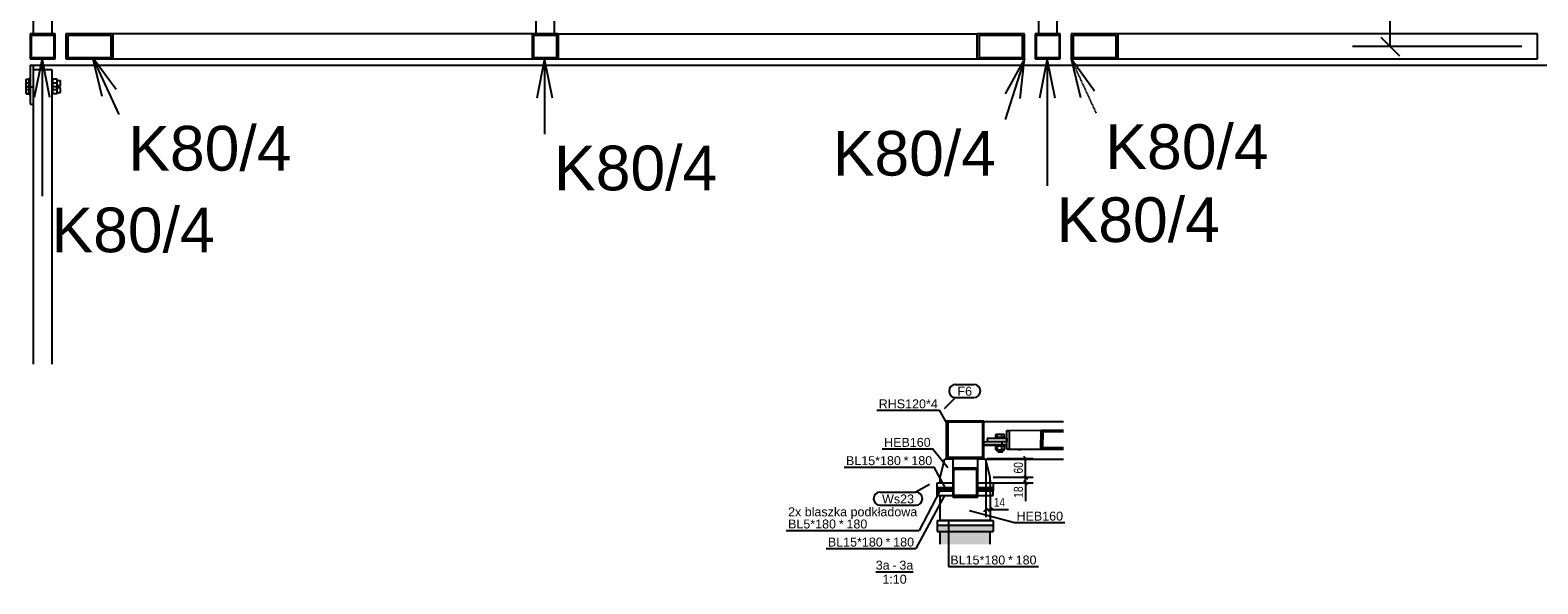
# Model space of a CAD drawing. Header units: millimetres. Extents: x -32861 to 254386, y 0 to 15445.
# Tile 59 of 67: x 200565 to 205395, y 44 to 1818. Entities that reach past the tile are written whole.
import ezdxf

# ---------------------------------------------------------------- set-up
doc = ezdxf.new("R2010")
doc.units = ezdxf.units.MM
doc.linetypes.add('DXK_LINE_DOT4', pattern=[0.9408, 0.4704, -0.4704])
doc.styles.add('Arial', font='ARIAL.TTF', dxfattribs={"height": 0.2})
doc.styles.add('Arial Narrow', font='ARIALN.TTF', dxfattribs={"height": 0.2})

# ---------------------------------------------------------------- blocks, each defined once
blk = doc.blocks.new('Unknown-27 - 35040')
at = {"color": 5}
blk.add_line((203273.7, 82.5), (203394, 82.5), dxfattribs=at)
at = {"color": 5, "style": 'Arial'}
for s, height, p in [('3a', 28.65, (203273.7, 90)), ('-', 28.7, (203327.2, 90)), ('3a', 28.65, (203349.5, 90)), ('1:10', 28.65, (203294.9, 45))]:
    blk.add_text(s, height=height, dxfattribs=at).set_placement(p)
blk = doc.blocks.new('Bolt-52523 - 31073')
at = {"color": 7}
for p, q in [((200551.8, 1660.8), (200561.8, 1660.8)), ((200551.8, 1636.9), (200551.8, 1660.8)), ((200551.8, 1649.3), (200561.8, 1649.3)), ((200561.8, 1611.3), (200561.8, 1663.4)), ((200561.8, 1663.4), (200564.8, 1663.4)), ((200634.8, 1663.4), (200637.8, 1663.4)), ((200637.8, 1611.3), (200637.8, 1663.4)), ((200650.8, 1660.8), (200637.8, 1660.8)), ((200637.8, 1649.3), (200650.8, 1649.3)), ((200650.8, 1636.9), (200650.8, 1660.8)), ((200650.8, 1656.4), (200661.8, 1656.4)), ((200661.8, 1640.4), (200661.8, 1656.4)), ((200561.8, 1636.9), (200551.8, 1636.9)), ((200551.8, 1636.9), (200551.8, 1636)), ((200551.8, 1636), (200561.8, 1636)), ((200551.8, 1614.7), (200551.8, 1636)), ((200551.8, 1627.1), (200561.8, 1627.1)), ((200561.8, 1614.7), (200551.8, 1614.7)), ((200551.8, 1614.7), (200551.8, 1613.8)), ((200551.8, 1613.8), (200561.8, 1613.8)), ((200561.8, 1633.5), (200564.8, 1633.5)), ((200561.8, 1611.3), (200564.8, 1611.3)), ((200634.8, 1633.5), (200637.8, 1633.5)), ((200634.8, 1611.3), (200637.8, 1611.3)), ((200637.8, 1636.9), (200650.8, 1636.9)), ((200650.8, 1636), (200637.8, 1636)), ((200637.8, 1627.1), (200650.8, 1627.1)), ((200637.8, 1614.7), (200650.8, 1614.7)), ((200650.8, 1613.8), (200637.8, 1613.8)), ((200650.8, 1640.4), (200661.8, 1640.4)), ((200650.8, 1636.9), (200650.8, 1636)), ((200650.8, 1614.7), (200650.8, 1636)), ((200650.8, 1634.2), (200661.8, 1634.2)), ((200650.8, 1618.3), (200661.8, 1618.3)), ((200650.8, 1614.7), (200650.8, 1613.8)), ((200661.8, 1618.3), (200661.8, 1634.2))]:
    blk.add_line(p, q, dxfattribs=at)
blk = doc.blocks.new('Part-32081 - 31073')
h = blk.add_hatch(color=6)
h.paths.add_polyline_path([(200644.8, 1805.3), (200564.8, 1805.3), (200564.8, 1725.3), (200644.8, 1725.3)])
h.paths.add_polyline_path([(200568.8, 1729.3), (200568.8, 1801.3), (200640.8, 1801.3), (200640.8, 1729.3)])
at = {"color": 7}
for p, q in [((200644.8, 1805.3), (200564.8, 1805.3)), ((200564.8, 1805.3), (200564.8, 1725.3)), ((200568.8, 1729.3), (200568.8, 1801.3)), ((200568.8, 1801.3), (200640.8, 1801.3)), ((200640.8, 1801.3), (200640.8, 1729.3)), ((200644.8, 1725.3), (200644.8, 1805.3)), ((200564.8, 1725.3), (200644.8, 1725.3)), ((200640.8, 1729.3), (200568.8, 1729.3))]:
    blk.add_line(p, q, dxfattribs=at)
blk = doc.blocks.new('Part-52522 - 31073')
at = {"color": 7}
for p, q in [((200564.8, 1705.4), (200564.8, 1580.5)), ((200564.8, 1705.4), (200574.8, 1705.4)), ((200574.8, 1705.4), (200574.8, 1635.9)), ((200564.8, 1635.9), (200574.8, 1635.9)), ((200564.8, 1580.5), (200574.8, 1580.5))]:
    blk.add_line(p, q, dxfattribs=at)
blk = doc.blocks.new('Part-52515 - 31073')
at = {"color": 7}
for p, q in [((200634.8, 1690.3), (200574.8, 1690.3)), ((200574.8, 1690.3), (200574.8, 747.7)), ((200634.8, 747.7), (200634.8, 1690.3))]:
    blk.add_line(p, q, dxfattribs=at)
blk = doc.blocks.new('Part-32091 - 31073')
h = blk.add_hatch(color=6)
h.paths.add_polyline_path([(203864.8, 1805.3), (203784.8, 1805.3), (203784.8, 1725.3), (203864.8, 1725.3)])
h.paths.add_polyline_path([(203788.8, 1729.3), (203788.8, 1801.3), (203860.8, 1801.3), (203860.8, 1729.3)])
at = {"color": 7}
for p, q in [((203864.8, 1805.3), (203784.8, 1805.3)), ((203784.8, 1805.3), (203784.8, 1725.3)), ((203788.8, 1729.3), (203788.8, 1801.3)), ((203788.8, 1801.3), (203860.8, 1801.3)), ((203860.8, 1801.3), (203860.8, 1729.3)), ((203864.8, 1725.3), (203864.8, 1805.3)), ((203784.8, 1725.3), (203864.8, 1725.3)), ((203860.8, 1729.3), (203788.8, 1729.3))]:
    blk.add_line(p, q, dxfattribs=at)
blk = doc.blocks.new('Part-31602 - 31073')
h = blk.add_hatch(color=6)
h.paths.add_polyline_path([(200830.8, 1805.3), (200679.2, 1805.3), (200679.2, 1725.3), (200830.8, 1725.3)])
h.paths.add_polyline_path([(200686.7, 1729.3), (200686.7, 1801.3), (200823.2, 1801.3), (200823.2, 1729.3)])
at = {"color": 7}
for p, q in [((200830.8, 1805.3), (200679.2, 1805.3)), ((200679.2, 1805.3), (200679.2, 1725.3)), ((200686.7, 1729.3), (200686.7, 1801.3)), ((200686.7, 1801.3), (200823.2, 1801.3)), ((200823.2, 1801.3), (200823.2, 1729.3)), ((202173.8, 1805.3), (200830.8, 1805.3)), ((200830.8, 1725.3), (200830.8, 1805.3)), ((202173.8, 1725.3), (202173.8, 1805.3)), ((200679.2, 1725.3), (200830.8, 1725.3)), ((200823.2, 1729.3), (200686.7, 1729.3)), ((200830.8, 1725.3), (202173.8, 1725.3))]:
    blk.add_line(p, q, dxfattribs=at)
blk = doc.blocks.new('Part-31566 - 31073')
h = blk.add_hatch(color=6)
h.paths.add_polyline_path([(203750.3, 1805.3), (203598.7, 1805.3), (203598.7, 1725.3), (203750.3, 1725.3)])
h.paths.add_polyline_path([(203606.3, 1729.3), (203606.3, 1801.3), (203742.8, 1801.3), (203742.8, 1729.3)])
at = {"color": 7}
for p, q in [((202255.8, 1805.3), (202255.8, 1725.3)), ((202255.8, 1805.3), (203598.7, 1805.3)), ((203598.7, 1725.3), (203598.7, 1805.3)), ((203750.3, 1805.3), (203598.7, 1805.3)), ((203606.3, 1729.3), (203606.3, 1801.3)), ((203606.3, 1801.3), (203742.8, 1801.3)), ((203742.8, 1801.3), (203742.8, 1729.3)), ((203750.3, 1725.3), (203750.3, 1805.3)), ((202255.8, 1725.3), (203598.7, 1725.3)), ((203598.7, 1725.3), (203750.3, 1725.3)), ((203742.8, 1729.3), (203606.3, 1729.3))]:
    blk.add_line(p, q, dxfattribs=at)
blk = doc.blocks.new('Part-31571 - 31073')
h = blk.add_hatch(color=6)
h.paths.add_polyline_path([(204050.8, 1805.3), (203899.2, 1805.3), (203899.2, 1725.3), (204050.8, 1725.3)])
h.paths.add_polyline_path([(203906.7, 1729.3), (203906.7, 1801.3), (204043.2, 1801.3), (204043.2, 1729.3)])
at = {"color": 7}
for p, q in [((204050.8, 1805.3), (203899.2, 1805.3)), ((203899.2, 1805.3), (203899.2, 1725.3)), ((203906.7, 1729.3), (203906.7, 1801.3)), ((203906.7, 1801.3), (204043.2, 1801.3)), ((204043.2, 1801.3), (204043.2, 1729.3)), ((205393.8, 1805.3), (204050.8, 1805.3)), ((204050.8, 1725.3), (204050.8, 1805.3)), ((205393.8, 1725.3), (205393.8, 1805.3)), ((203899.2, 1725.3), (204050.8, 1725.3)), ((204043.2, 1729.3), (203906.7, 1729.3)), ((204050.8, 1725.3), (205393.8, 1725.3))]:
    blk.add_line(p, q, dxfattribs=at)
blk = doc.blocks.new('Part-31826 - 31073')
h = blk.add_hatch(color=6)
h.paths.add_polyline_path([(202244.8, 2779.4), (202184.8, 2779.4), (202184.8, 2691.5), (202244.8, 2691.5)])
h.paths.add_polyline_path([(202188.8, 2697.4), (202188.8, 2773.5), (202240.8, 2773.5), (202240.8, 2697.4)])
at = {"color": 7}
for p, q in [((202184.8, 2779.4), (202244.8, 2779.4)), ((202184.8, 2779.4), (202184.8, 2691.5)), ((202188.8, 2697.4), (202188.8, 2773.5)), ((202188.8, 2773.5), (202240.8, 2773.5)), ((202240.8, 2773.5), (202240.8, 2697.4)), ((202244.8, 2691.5), (202244.8, 2779.4)), ((202184.8, 2691.5), (202184.8, 1806.3)), ((202184.8, 2691.5), (202244.8, 2691.5)), ((202240.8, 2697.4), (202188.8, 2697.4)), ((202244.8, 1806.3), (202244.8, 2691.5)), ((202184.8, 1806.3), (202244.8, 1806.3))]:
    blk.add_line(p, q, dxfattribs=at)
blk = doc.blocks.new('Part-31844 - 31073')
h = blk.add_hatch(color=6)
h.paths.add_polyline_path([(203854.8, 2779.4), (203794.8, 2779.4), (203794.8, 2691.5), (203854.8, 2691.5)])
h.paths.add_polyline_path([(203798.8, 2697.4), (203798.8, 2773.5), (203850.8, 2773.5), (203850.8, 2697.4)])
at = {"color": 7}
for p, q in [((203794.8, 2779.4), (203854.8, 2779.4)), ((203794.8, 2779.4), (203794.8, 2691.5)), ((203798.8, 2697.4), (203798.8, 2773.5)), ((203798.8, 2773.5), (203850.8, 2773.5)), ((203850.8, 2773.5), (203850.8, 2697.4)), ((203854.8, 2691.5), (203854.8, 2779.4)), ((203794.8, 2691.5), (203794.8, 1806.3)), ((203794.8, 2691.5), (203854.8, 2691.5)), ((203850.8, 2697.4), (203798.8, 2697.4)), ((203854.8, 1806.3), (203854.8, 2691.5)), ((203794.8, 1806.3), (203854.8, 1806.3))]:
    blk.add_line(p, q, dxfattribs=at)
blk = doc.blocks.new('Part-31856 - 31073')
h = blk.add_hatch(color=6)
h.paths.add_polyline_path([(200634.8, 2779.4), (200574.8, 2779.4), (200574.8, 2691.5), (200634.8, 2691.5)])
h.paths.add_polyline_path([(200578.8, 2697.4), (200578.8, 2773.5), (200630.8, 2773.5), (200630.8, 2697.4)])
at = {"color": 7}
for p, q in [((200574.8, 2779.4), (200634.8, 2779.4)), ((200574.8, 2779.4), (200574.8, 2691.5)), ((200578.8, 2697.4), (200578.8, 2773.5)), ((200578.8, 2773.5), (200630.8, 2773.5)), ((200630.8, 2773.5), (200630.8, 2697.4)), ((200634.8, 2691.5), (200634.8, 2779.4)), ((200574.8, 2691.5), (200574.8, 1806.3)), ((200574.8, 2691.5), (200634.8, 2691.5)), ((200630.8, 2697.4), (200578.8, 2697.4)), ((200634.8, 1806.3), (200634.8, 2691.5)), ((200574.8, 1806.3), (200634.8, 1806.3))]:
    blk.add_line(p, q, dxfattribs=at)
blk = doc.blocks.new('Part-32086 - 31073')
h = blk.add_hatch(color=6)
h.paths.add_polyline_path([(202254.8, 1805.3), (202174.8, 1805.3), (202174.8, 1725.3), (202254.8, 1725.3)])
h.paths.add_polyline_path([(202178.8, 1729.3), (202178.8, 1801.3), (202250.8, 1801.3), (202250.8, 1729.3)])
at = {"color": 7}
for p, q in [((202254.8, 1805.3), (202174.8, 1805.3)), ((202174.8, 1805.3), (202174.8, 1725.3)), ((202178.8, 1729.3), (202178.8, 1801.3)), ((202178.8, 1801.3), (202250.8, 1801.3)), ((202250.8, 1801.3), (202250.8, 1729.3)), ((202254.8, 1725.3), (202254.8, 1805.3)), ((202174.8, 1725.3), (202254.8, 1725.3)), ((202250.8, 1729.3), (202178.8, 1729.3))]:
    blk.add_line(p, q, dxfattribs=at)
blk = doc.blocks.new('Part-32109 - 31073')
at = {"color": 7}
blk.add_line((200574.8, 1705.3), (208629.6, 1705.3), dxfattribs=at)
blk = doc.blocks.new('Part-69730 - 35040')
at = {"color": 7}
for p, q in [((203620.3, 499.6), (203678.1, 500.2)), ((203678.1, 490.2), (203620.3, 489.6)), ((203620.3, 488.9), (203694, 488.9)), ((203678.1, 500.2), (203694, 499.9)), ((203678.1, 500.2), (203678.1, 490.2)), ((203678.1, 490.2), (203694, 489.9))]:
    blk.add_line(p, q, dxfattribs=at)
blk = doc.blocks.new('Part-35043 - 35040')
at = {"color": 7}
for p, q in [((203470.3, 352.9), (203470.3, 367.9)), ((203470.3, 367.9), (203520.3, 367.9)), ((203470.3, 352.9), (203520.3, 352.9)), ((203600.3, 367.9), (203650.3, 367.9)), ((203600.3, 352.9), (203650.3, 352.9)), ((203650.3, 367.9), (203650.3, 352.9))]:
    blk.add_line(p, q, dxfattribs=at)
blk = doc.blocks.new('Part-35050 - 35040')
at = {"color": 7}
for p, q in [((203480.3, 247.2), (203480.3, 326.9)), ((203640.3, 326.9), (203640.3, 247.2)), ((203640.3, 247.2), (203480.3, 247.2))]:
    blk.add_line(p, q, dxfattribs=at)
blk = doc.blocks.new('Bolt-35042 - 35040')
at = {"color": 136}
for p, q in [((203502.3, 351.9), (203502.3, 352.9)), ((203502.3, 351.9), (203502.3, 352.9)), ((203518.3, 351.9), (203518.3, 352.9)), ((203518.3, 351.9), (203518.3, 352.9)), ((203602.3, 351.9), (203602.3, 352.9)), ((203602.3, 351.9), (203602.3, 352.9)), ((203618.3, 351.9), (203618.3, 352.9)), ((203618.3, 351.9), (203618.3, 352.9))]:
    blk.add_line(p, q, dxfattribs=at)
blk = doc.blocks.new('Part-35044 - 35040')
at = {"color": 7}
for p, q in [((203470.3, 326.9), (203470.3, 341.9)), ((203650.3, 326.9), (203650.3, 341.9)), ((203470.3, 326.9), (203520.3, 326.9)), ((203600.3, 326.9), (203650.3, 326.9))]:
    blk.add_line(p, q, dxfattribs=at)
blk = doc.blocks.new('Part-35045 - 35040')
at = {"color": 7}
for p, q in [((203470.3, 341.9), (203470.3, 346.9)), ((203470.3, 346.9), (203520.3, 346.9)), ((203470.3, 341.9), (203520.3, 341.9)), ((203600.3, 346.9), (203650.3, 346.9)), ((203600.3, 341.9), (203650.3, 341.9)), ((203650.3, 346.9), (203650.3, 341.9))]:
    blk.add_line(p, q, dxfattribs=at)
blk = doc.blocks.new('Part-35062 - 35040')
blk.add_hatch(color=96).paths.add_polyline_path([(203650.3, 232.2), (203470.3, 232.2), (203470.3, 212.2), (203650.3, 212.2)])
at = {"color": 96}
for p, q in [((203470.3, 232.2), (203650.3, 232.2)), ((203470.3, 232.2), (203470.3, 212.2)), ((203470.3, 212.2), (203650.3, 212.2)), ((203650.3, 232.2), (203650.3, 212.2))]:
    blk.add_line(p, q, dxfattribs=at)
blk = doc.blocks.new('Part-35046 - 35040')
at = {"color": 7}
for p, q in [((203470.3, 346.9), (203470.3, 351.9)), ((203470.3, 351.9), (203520.3, 351.9)), ((203470.3, 346.9), (203520.3, 346.9)), ((203600.3, 351.9), (203650.3, 351.9)), ((203600.3, 346.9), (203650.3, 346.9)), ((203650.3, 351.9), (203650.3, 346.9))]:
    blk.add_line(p, q, dxfattribs=at)
blk = doc.blocks.new('Part-35049 - 35040')
at = {"color": 7}
for p, q in [((203480.3, 385.9), (203495, 444.5)), ((203495, 444.5), (203520.3, 444.5)), ((203600.3, 444.5), (203625.6, 444.5)), ((203640.3, 385.9), (203625.6, 444.5)), ((203480.3, 367.9), (203480.3, 385.9)), ((203480.3, 385.9), (203480.3, 385.9)), ((203640.3, 367.9), (203640.3, 385.9))]:
    blk.add_line(p, q, dxfattribs=at)
blk = doc.blocks.new('Part-35063 - 35040')
at = {"color": 7}
for p, q in [((203470.3, 247.5), (203480.3, 247.5)), ((203470.3, 247.5), (203470.3, 247.2)), ((203470.3, 247.5), (203470.3, 247.2)), ((203470.3, 247.2), (203650.3, 247.2)), ((203470.3, 247.2), (203470.3, 232.2)), ((203640.3, 247.5), (203650.3, 247.5)), ((203650.3, 247.2), (203650.3, 247.5)), ((203650.3, 247.2), (203650.3, 247.5)), ((203650.3, 247.2), (203650.3, 232.2)), ((203470.3, 232.2), (203650.3, 232.2))]:
    blk.add_line(p, q, dxfattribs=at)
blk = doc.blocks.new('Part-35066 - 35040')
blk.add_hatch(color=96).paths.add_polyline_path([(203640.3, 171.1), (203640.3, 212.2), (203556.3, 212.2), (203480.3, 212.2), (203480.3, 171.1)])
at = {"color": 96}
for p, q in [((203480.3, 171.1), (203480.3, 212.2)), ((203640.3, 171.1), (203640.3, 212.2))]:
    blk.add_line(p, q, dxfattribs=at)
blk = doc.blocks.new('Part-35067 - 35040')
blk.add_hatch(color=6).paths.add_polyline_path([(203875.1, 532.4), (203875.1, 536.4), (203803.1, 536.4), (203802, 476.3), (203875.1, 476.3), (203875.1, 480.3), (203808.7, 480.3), (203809.6, 532.4)])
at = {"color": 7}
for p, q in [((203702, 535.4), (203803.1, 536.4)), ((203702, 475.4), (203702, 535.4)), ((203802, 476.3), (203803.1, 536.4)), ((203803.1, 536.4), (203875.1, 536.4)), ((203808.7, 480.3), (203809.6, 532.4)), ((203809.6, 532.4), (203875.1, 532.4)), ((203809.6, 531.5), (203875.1, 532.2)), ((203702, 475.4), (203802, 476.3)), ((203738.3, 474.8), (203702, 475.4)), ((203738.3, 474.8), (203875.1, 476.1)), ((203802, 476.3), (203875.1, 476.3)), ((203875.1, 480.3), (203808.7, 480.3))]:
    blk.add_line(p, q, dxfattribs=at)
blk = doc.blocks.new('Part-35071 - 35040')
h = blk.add_hatch(color=6)
h.paths.add_polyline_path([(203520.3, 415.9), (203520.3, 322.3), (203600.3, 322.3), (203600.3, 415.9)])
h.paths.add_polyline_path([(203596.3, 327), (203524.3, 327), (203524.3, 411.2), (203596.3, 411.2)])
at = {"color": 7}
for p, q in [((203600.3, 444.7), (203520.3, 444.7)), ((203520.3, 444.7), (203520.3, 415.9)), ((203600.3, 415.9), (203600.3, 444.7)), ((203520.3, 415.9), (203600.3, 415.9)), ((203520.3, 415.9), (203520.3, 322.3)), ((203524.3, 411.2), (203596.3, 411.2)), ((203524.3, 327), (203524.3, 411.2)), ((203596.3, 411.2), (203596.3, 327)), ((203600.3, 322.3), (203600.3, 415.9)), ((203520.3, 322.3), (203600.3, 322.3)), ((203596.3, 327), (203524.3, 327))]:
    blk.add_line(p, q, dxfattribs=at)
blk = doc.blocks.new('Part-35080 - 35040')
at = {"color": 7}
for p, q in [((203620.3, 563.9), (203875.1, 563.9)), ((203625.8, 443.9), (203875.1, 443.9)), ((203626, 443.2), (203875.1, 443.2))]:
    blk.add_line(p, q, dxfattribs=at)
blk = doc.blocks.new('Bolt-35081 - 35040')
at = {"color": 136}
for p, q in [((203500.8, 247.2), (203500.8, 247.2)), ((203500.8, 247.2), (203500.8, 247.2)), ((203502.3, 247.2), (203502.3, 247.2)), ((203518.3, 247.2), (203518.3, 247.2)), ((203519.8, 247.2), (203519.8, 247.2)), ((203519.8, 247.2), (203519.8, 247.2)), ((203600.8, 247.2), (203600.8, 247.2)), ((203600.8, 247.2), (203600.8, 247.2)), ((203602.3, 247.2), (203602.3, 247.2)), ((203618.3, 247.2), (203618.3, 247.2)), ((203619.8, 247.2), (203619.8, 247.2)), ((203619.8, 247.2), (203619.8, 247.2))]:
    blk.add_line(p, q, dxfattribs=at)
blk = doc.blocks.new('Part-69723 - 35040')
h = blk.add_hatch(color=6)
h.paths.add_polyline_path([(203500.3, 566.4), (203500.3, 446.3), (203620.3, 446.3), (203620.3, 566.4)])
h.paths.add_polyline_path([(203616.3, 450.3), (203504.3, 450.3), (203504.3, 562.4), (203616.3, 562.4)])
at = {"color": 7}
for p, q in [((203500.3, 446.3), (203500.3, 566.4)), ((203500.3, 566.4), (203620.3, 566.4)), ((203504.3, 562.4), (203504.3, 450.3)), ((203616.3, 562.4), (203504.3, 562.4)), ((203616.3, 450.3), (203616.3, 562.4)), ((203620.3, 446.3), (203620.3, 566.4)), ((203500.3, 444.5), (203500.3, 446.3)), ((203500.3, 446.3), (203620.3, 446.3)), ((203504.3, 450.3), (203616.3, 450.3)), ((203620.3, 444.5), (203620.3, 446.3))]:
    blk.add_line(p, q, dxfattribs=at)
blk = doc.blocks.new('Part-69731 - 35040')
at = {"color": 7}
for p, q in [((203694, 510.3), (203630.3, 509.7)), ((203630.3, 509.7), (203630.3, 499.7)), ((203694, 500.3), (203630.3, 499.7)), ((203694, 510.3), (203694, 500.3))]:
    blk.add_line(p, q, dxfattribs=at)
blk = doc.blocks.new('Part-69732 - 35040')
at = {"color": 7}
for p, q in [((203694, 535.3), (203702, 535.4)), ((203694, 475.3), (203694, 535.3)), ((203702, 475.4), (203702, 535.4)), ((203702, 475.4), (203694, 475.3)), ((203694, 475.3), (203730.3, 474.7)), ((203738.3, 474.8), (203702, 475.4)), ((203730.3, 474.7), (203738.3, 474.8))]:
    blk.add_line(p, q, dxfattribs=at)
blk = doc.blocks.new('Bolt-69733 - 35040')
at = {"color": 136}
for p, q in [((203658.5, 512.7), (203657.5, 512.6)), ((203657.5, 510), (203657.5, 512.6)), ((203658.5, 489.7), (203657.5, 489.6)), ((203657.5, 486.6), (203657.5, 489.6)), ((203657.5, 486.6), (203658.5, 486.7)), ((203658.6, 486.6), (203657.5, 486.6)), ((203663.3, 512.8), (203658.5, 512.7)), ((203663.3, 489.8), (203658.5, 489.7)), ((203658.5, 486.7), (203663.3, 486.8)), ((203664, 522.8), (203658.6, 522.6)), ((203658.6, 512.7), (203658.6, 522.6)), ((203664, 486.8), (203658.6, 486.6)), ((203658.6, 473.6), (203658.6, 486.6)), ((203670.5, 512.8), (203663.3, 512.8)), ((203670.5, 489.8), (203663.3, 489.8)), ((203663.3, 486.8), (203670.5, 486.8)), ((203664, 512.8), (203664, 522.8)), ((203677.7, 522.8), (203664, 522.8)), ((203664, 473.8), (203664, 486.8)), ((203677.7, 486.8), (203664, 486.8)), ((203678.2, 512.8), (203670.5, 512.8)), ((203678.2, 489.8), (203670.5, 489.8)), ((203670.5, 486.8), (203678.2, 486.8)), ((203677.7, 512.8), (203677.7, 522.8)), ((203686.1, 522.6), (203677.7, 522.8)), ((203677.7, 473.8), (203677.7, 486.8)), ((203686.1, 486.6), (203677.7, 486.8)), ((203684.3, 512.7), (203678.2, 512.8)), ((203684.3, 489.7), (203678.2, 489.8)), ((203678.2, 486.8), (203684.3, 486.7)), ((203687.2, 512.6), (203684.3, 512.7)), ((203687.2, 489.6), (203684.3, 489.7)), ((203684.3, 486.7), (203687.2, 486.6)), ((203686.1, 512.7), (203686.1, 522.6)), ((203686.1, 473.6), (203686.1, 486.6)), ((203686.1, 486.5), (203686.2, 486.5)), ((203687.2, 486.6), (203686.2, 486.5)), ((203687.2, 510.2), (203687.2, 512.6)), ((203687.2, 486.6), (203687.2, 489.6)), ((203658.6, 473.6), (203664, 473.8)), ((203664.4, 473.5), (203658.6, 473.6)), ((203664, 473.8), (203677.7, 473.8)), ((203664.4, 467.6), (203664.4, 473.6)), ((203664.4, 467.6), (203665, 467.7)), ((203666, 467.6), (203664.4, 467.6)), ((203665, 467.7), (203667.5, 467.7)), ((203669.2, 467.5), (203666, 467.6)), ((203667.5, 467.7), (203671.3, 467.7)), ((203673.3, 467.5), (203669.2, 467.5)), ((203671.3, 467.7), (203675.4, 467.7)), ((203677.2, 467.5), (203673.3, 467.5)), ((203675.4, 467.7), (203678.7, 467.7)), ((203679.7, 467.6), (203677.2, 467.5)), ((203686.1, 473.6), (203677.7, 473.8)), ((203678.7, 467.7), (203680.3, 467.6)), ((203680.3, 467.6), (203679.7, 467.6)), ((203680.3, 467.6), (203680.3, 473.6)), ((203680.3, 473.5), (203680.7, 473.5)), ((203680.7, 473.5), (203686.1, 473.6))]:
    blk.add_line(p, q, dxfattribs=at)
blk = doc.blocks.new('StraightDimension-32440 - 31073')
at = {"color": 174}
for p, q in [((204951.3, 3875.3), (204891.3, 3935.3)), ((205384.8, 3905.3), (204801.3, 3905.3)), ((204921.3, 1765.3), (204921.3, 3905.3)), ((204891.3, 1795.3), (204951.3, 1735.3)), ((205343.8, 1765.3), (204801.3, 1765.3))]:
    blk.add_line(p, q, dxfattribs=at)
at = {"color": 30, "style": 'Arial Narrow'}
blk.add_text('2140', height=143.16, rotation=90.0002, dxfattribs=at).set_placement((204876.3, 2652.9))
blk = doc.blocks.new('StraightDimension-35105 - 35040')
at = {"color": 174}
for p, q in [((203626, 433.1), (203626, 258.2)), ((203640.3, 375.9), (203640.3, 258.2)), ((203620, 276.2), (203632, 288.2)), ((203626, 282.2), (203640.3, 282.2)), ((203646.3, 288.2), (203634.3, 276.2)), ((203640.3, 282.2), (203699.3, 282.2)), ((203640.3, 282.2), (203699.3, 282.2))]:
    blk.add_line(p, q, dxfattribs=at)
at = {"color": 30, "style": 'Arial Narrow'}
blk.add_text('14', height=28.63, dxfattribs=at).set_placement((203651.6, 291.2))
blk = doc.blocks.new('StraightDimension-35085 - 35040')
at = {"color": 174}
for p, q in [((203747.8, 391.9), (203759.8, 379.9)), ((203650.3, 385.9), (203777.8, 385.9)), ((203650.3, 367.9), (203777.8, 367.9)), ((203759.8, 361.9), (203747.8, 373.9)), ((203753.8, 367.9), (203753.8, 385.9)), ((203753.8, 367.9), (203753.8, 308.9)), ((203753.8, 367.9), (203753.8, 308.9))]:
    blk.add_line(p, q, dxfattribs=at)
at = {"color": 30, "style": 'Arial Narrow'}
blk.add_text('18', height=28.63, rotation=90.0002, dxfattribs=at).set_placement((203744.8, 320.1))
blk = doc.blocks.new('StraightDimension-35086 - 35040')
at = {"color": 174}
for p, q in [((203630.3, 446.3), (203777.8, 446.3)), ((203759.8, 440.3), (203747.8, 452.3)), ((203753.8, 385.9), (203753.8, 446.3)), ((203747.8, 391.9), (203759.8, 379.9)), ((203650.3, 385.9), (203777.8, 385.9))]:
    blk.add_line(p, q, dxfattribs=at)
at = {"color": 30, "style": 'Arial Narrow'}
blk.add_text('60', height=28.63, rotation=90.0002, dxfattribs=at).set_placement((203744.8, 397.8))
blk = doc.blocks.new('Mark-32082 - 31073')
at = {"color": 136}
for p, q in [((202213, 1725.3), (202188, 1600.3)), ((202213, 1725.3), (202213, 1484.5)), ((202238, 1600.3), (202213, 1725.3))]:
    blk.add_line(p, q, dxfattribs=at)
at = {"color": 30, "style": 'Arial'}
blk.add_text('K80/4', height=143.26, dxfattribs=at).set_placement((202243, 1304.5))
blk = doc.blocks.new('Mark-31562 - 31073')
at = {"color": 136}
for p, q in [((203750.3, 1725.3), (203688.6, 1613.8)), ((203750.3, 1725.3), (203688.7, 1531.8)), ((203736.2, 1598.6), (203750.3, 1725.3))]:
    blk.add_line(p, q, dxfattribs=at)
at = {"color": 30, "style": 'Arial'}
blk.add_text('K80/4', height=143.26, dxfattribs=at).set_placement((203135.9, 1351.8))
blk = doc.blocks.new('Mark-32077 - 31073')
at = {"color": 136}
for p, q in [((200603, 1727), (200578, 1602)), ((200603, 1727), (200603, 1286.3)), ((200628, 1602), (200603, 1727))]:
    blk.add_line(p, q, dxfattribs=at)
at = {"color": 30, "style": 'Arial'}
blk.add_text('K80/4', height=143.26, dxfattribs=at).set_placement((200633, 1106.3))
blk = doc.blocks.new('Mark-31598 - 31073')
at = {"color": 136}
for p, q in [((200764.8, 1730.2), (200849, 1547.8)), ((200764.8, 1730.2), (200794.5, 1606.2)), ((200839.9, 1627.1), (200764.8, 1730.2))]:
    blk.add_line(p, q, dxfattribs=at)
at = {"color": 30, "style": 'Arial'}
blk.add_text('K80/4', height=143.26, dxfattribs=at).set_placement((200879, 1367.8))
blk = doc.blocks.new('Mark-31567 - 31073')
at = {"color": 136, "linetype": 'DXK_LINE_DOT4'}
blk.add_line((203899.2, 1725.3), (203979.2, 1552.9), dxfattribs=at)
at = {"color": 136}
for p, q in [((203899.2, 1725.3), (203929.2, 1601.4)), ((203974.5, 1622.5), (203899.2, 1725.3))]:
    blk.add_line(p, q, dxfattribs=at)
at = {"color": 30, "style": 'Arial'}
blk.add_text('K80/4', height=143.26, dxfattribs=at).set_placement((204009.2, 1372.9))
blk = doc.blocks.new('Mark-32087 - 31073')
at = {"color": 136}
for p, q in [((203823, 1725.3), (203798, 1600.3)), ((203823, 1725.3), (203823, 1319)), ((203848, 1600.3), (203823, 1725.3))]:
    blk.add_line(p, q, dxfattribs=at)
at = {"color": 30, "style": 'Arial'}
blk.add_text('K80/4', height=143.26, dxfattribs=at).set_placement((203853, 1139))
blk = doc.blocks.new('Mark-71518 - 35040')
at = {"color": 136}
for p in [(203480.5, 344.9), (202986.8, 215.8)]:
    blk.add_line(p, (203412.6, 215.8), dxfattribs=at)
at = {"color": 30, "style": 'Arial'}
for s, height, p in [('2x blaszka podkładowa', 28.652, (202992.8, 260.8)), ('BL5*180', 28.65, (202992.8, 221.8)), ('*', 28.7, (203155.4, 221.8)), ('180', 28.65, (203179.9, 221.8))]:
    blk.add_text(s, height=height, dxfattribs=at).set_placement(p)
blk = doc.blocks.new('Mark-71498 - 35040')
at = {"color": 136}
for p in [(203172.3, 418.6), (203495.5, 355.3)]:
    blk.add_line(p, (203460.4, 418.6), dxfattribs=at)
at = {"color": 30, "style": 'Arial'}
for s, height, p in [('BL15*180', 28.65, (203178.3, 424.6)), ('*', 28.7, (203363.1, 424.6)), ('180', 28.65, (203387.7, 424.6))]:
    blk.add_text(s, height=height, dxfattribs=at).set_placement(p)
blk = doc.blocks.new('Mark-71478 - 35040')
at = {"color": 136}
for p, q in [((203574.5, 279), (203718.7, 241)), ((203718.7, 241), (203879.7, 241))]:
    blk.add_line(p, q, dxfattribs=at)
at = {"color": 30, "style": 'Arial'}
blk.add_text('HEB160', height=28.65, dxfattribs=at).set_placement((203724.7, 247))
blk = doc.blocks.new('Mark-71485 - 35040')
at = {"color": 136}
for p in [(203277.3, 600.5), (203500.3, 561.5)]:
    blk.add_line(p, (203478.4, 600.5), dxfattribs=at)
at = {"color": 30, "style": 'Arial'}
blk.add_text('RHS120*4', height=28.65, dxfattribs=at).set_placement((203283.3, 606.5))
blk = doc.blocks.new('Mark-71492 - 35040')
at = {"color": 136}
for p in [(203294.5, 477.2), (203504.5, 416.1)]:
    blk.add_line(p, (203455.5, 477.2), dxfattribs=at)
at = {"color": 30, "style": 'Arial'}
blk.add_text('HEB160', height=28.65, dxfattribs=at).set_placement((203300.5, 483.2))
blk = doc.blocks.new('Mark-71499 - 35040')
at = {"color": 136}
for p in [(203495.5, 329.3), (203114.3, 157.9)]:
    blk.add_line(p, (203402.4, 157.9), dxfattribs=at)
at = {"color": 30, "style": 'Arial'}
for s, height, p in [('BL15*180', 28.65, (203120.3, 163.9)), ('*', 28.7, (203305.1, 163.9)), ('180', 28.65, (203329.6, 163.9))]:
    blk.add_text(s, height=height, dxfattribs=at).set_placement(p)
blk = doc.blocks.new('Mark-71500 - 35040')
at = {"color": 136}
for p, q in [((203506.6, 244.2), (203506.6, 100.5)), ((203506.6, 100.5), (203794.7, 100.5))]:
    blk.add_line(p, q, dxfattribs=at)
at = {"color": 30, "style": 'Arial'}
for s, height, p in [('BL15*180', 28.65, (203512.6, 106.5)), ('*', 28.7, (203697.4, 106.5)), ('180', 28.65, (203721.9, 106.5))]:
    blk.add_text(s, height=height, dxfattribs=at).set_placement(p)
blk = doc.blocks.new('Mark-103475 - 35040')
at = {"color": 136}
for p, q in [((203445.5, 363.1), (203402.2, 338.1)), ((203287.9, 338.1), (203402.2, 338.1)), ((203287.9, 296.1), (203402.2, 296.1))]:
    blk.add_line(p, q, dxfattribs=at)
for centre, start, end in [((203287.9, 317.1), 90, 270), ((203402.2, 317.1), 270, 90)]:
    blk.add_arc(centre, 21, start, end, dxfattribs=at)
at = {"color": 30, "style": 'Arial'}
blk.add_text('Ws23', height=28.65, dxfattribs=at).set_placement((203293.9, 302.1))
blk = doc.blocks.new('Mark-103477 - 35040')
at = {"color": 136}
for p, q in [((203529.4, 682.9), (203588.1, 682.9)), ((203494.1, 605.5), (203529.4, 640.9)), ((203529.4, 640.9), (203588.1, 640.9))]:
    blk.add_line(p, q, dxfattribs=at)
for centre, start, end in [((203529.4, 661.9), 90, 270), ((203588.1, 661.9), 270, 90)]:
    blk.add_arc(centre, 21, start, end, dxfattribs=at)
at = {"color": 30, "style": 'Arial'}
blk.add_text('F6', height=28.65, dxfattribs=at).set_placement((203535.4, 646.9))

msp = doc.modelspace()

# ---------------------------------------------------------------- block references
for name in ['StraightDimension-32440 - 31073', 'Part-31856 - 31073', 'Part-31826 - 31073', 'Part-31844 - 31073', 'Part-32109 - 31073', 'Part-32081 - 31073', 'Part-31602 - 31073', 'Part-32086 - 31073', 'Part-31566 - 31073', 'Part-32091 - 31073', 'Part-31571 - 31073', 'Part-52522 - 31073', 'Mark-32077 - 31073', 'Mark-31598 - 31073', 'Mark-32082 - 31073', 'Mark-31562 - 31073', 'Mark-32087 - 31073', 'Mark-31567 - 31073', 'Bolt-52523 - 31073', 'Part-52515 - 31073', 'Mark-103477 - 35040', 'Mark-71485 - 35040', 'Part-69723 - 35040', 'Part-35080 - 35040', 'Part-69732 - 35040', 'Part-35067 - 35040', 'Mark-71492 - 35040', 'Part-69730 - 35040', 'Part-69731 - 35040', 'Bolt-69733 - 35040', 'Mark-71498 - 35040', 'Part-35049 - 35040', 'Part-35071 - 35040', 'StraightDimension-35086 - 35040', 'StraightDimension-35105 - 35040', 'StraightDimension-35085 - 35040', 'Mark-71518 - 35040', 'Mark-103475 - 35040', 'Part-35043 - 35040', 'Part-35046 - 35040', 'Part-35045 - 35040', 'Part-35044 - 35040', 'Bolt-35042 - 35040', 'Mark-71499 - 35040', 'Part-35050 - 35040', 'Part-35063 - 35040', 'Bolt-35081 - 35040', 'Mark-71500 - 35040', 'Mark-71478 - 35040', 'Part-35062 - 35040', 'Part-35066 - 35040', 'Unknown-27 - 35040']:
    msp.add_blockref(name, (0, 0))

doc.saveas('drawing.dxf')
